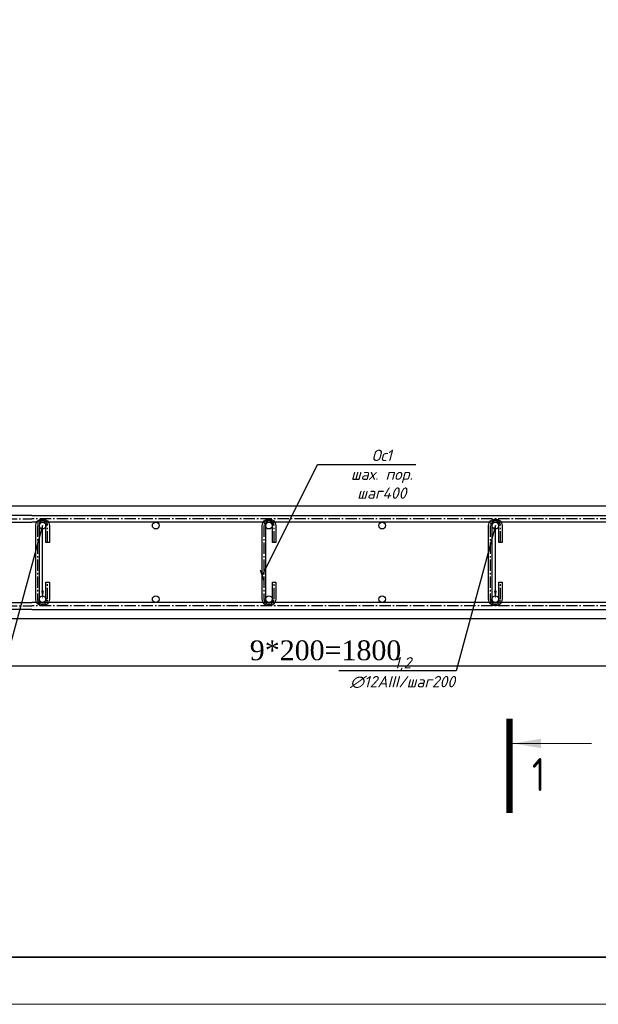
# Model space of a CAD drawing. Header units: millimetres. Extents: x -33345 to 4712671, y -3392 to 121473.
# Tile 206 of 256: x 1156722 to 1162856, y 44501 to 54941. Entities that reach past the tile are written whole.
import ezdxf
from ezdxf import colors
from ezdxf.entities.mleader import LeaderData, LeaderLine
from ezdxf.math import Vec2, Vec3

# ---------------------------------------------------------------- set-up
doc = ezdxf.new("R2010")
doc.units = ezdxf.units.MM
doc.linetypes.add('ГОСТ 2.303 6', pattern=[12, 8, -1.5, 1, -1.5])
doc.layers.add('_линия', color=7, linetype='Continuous')
doc.layers.add('СПДС_РАЗМЕРЫ', color=7, linetype='Continuous')
for name, color, linetype, lineweight in [('ACO-текст', 7, 'Continuous', 20), ('w-выноски', 7, 'Continuous', 0), ('армирование', 150, 'Continuous', 50), ('Колонны', 1, 'Continuous', 40)]:
    doc.layers.add(name, color=color, linetype=linetype, lineweight=lineweight)
doc.styles.add('#_text', font='CS_Gost2304.shx')
doc.styles.add('SIMPLEX350', font='times.ttf', dxfattribs={"height": 350})
doc.styles.add('style6', font='isocpeui.ttf')
doc.styles.add('X-U-RW-01$0$StyleROMANS', font='GOTHIC.TTF')
doc.styles.add('ГОСТ 2.304', font='cs_gost2304.shx', dxfattribs={"oblique": 15})
doc.dimstyles.new('СПДС', dxfattribs={"dimscale": 100, "dimtxt": 1.5, "dimasz": 1, "dimexe": 1, "dimexo": 1, "dimgap": 1, "dimtad": 1, "dimdec": 0, "dimtxsty": 'ГОСТ 2.304', "dimblk": 'OBLIQUE', "dimcen": 2.5, "dimdle": 1, "dimadec": 0, "dimazin": 2, "dimtfac": 0.75, "dimtdec": 0, "dimtmove": 1, "dimatfit": 3, "dimldrblk": 'ARCHTICK', "dimfxl": 1, "dimtfill": 1, "dimtolj": 1, "dimarcsym": 1})

# ---------------------------------------------------------------- blocks, each defined once
blk = doc.blocks.new('srhet')
at = {"lineweight": 20}
blk.add_lwpolyline([(-49807960, 24193266), (-49748560, 24193266), (-49748560, 24235266), (-49807960, 24235266)], close=True, dxfattribs=at)
at = {"lineweight": 35}
blk.add_lwpolyline([(-49805960, 24193766), (-49749060, 24193766), (-49749060, 24234766), (-49805960, 24234766)], close=True, dxfattribs=at)
blk = doc.blocks.new('_Oblique')
at = {"color": 0, "linetype": 'ByBlock', "lineweight": -2}
blk.add_line((-0.5, -0.5), (0.5, 0.5), dxfattribs=at)
blk = doc.blocks.new('*D183')
at = {"layer": 'Defpoints', "color": 0, "ltscale": 4, "transparency": 16777216}
for p in [(-47989572, 22686581), (-47971572, 22686581), (-47989572, 22685728)]:
    blk.add_point(p, dxfattribs=at)
at = {"layer": 'СПДС_РАЗМЕРЫ', "color": 0, "lineweight": -2, "ltscale": 4, "transparency": 16777216}
for p, q in [((-47989572, 22686481), (-47989572, 22685628)), ((-47971572, 22686481), (-47971572, 22685628)), ((-47971472, 22685728), (-47989672, 22685728))]:
    blk.add_line(p, q, dxfattribs=at)
at = {"layer": 'СПДС_РАЗМЕРЫ', "color": 0, "lineweight": -2, "ltscale": 4, "transparency": 16777216, "xscale": 200, "yscale": 200, "zscale": 200, "rotation": 180}
blk.add_blockref('_Oblique', (-47989572, 22685728), dxfattribs=at)
at = {"layer": 'СПДС_РАЗМЕРЫ', "color": 0, "lineweight": -2, "ltscale": 4, "transparency": 16777216, "xscale": 200, "yscale": 200, "zscale": 200}
blk.add_blockref('_Oblique', (-47971572, 22685728), dxfattribs=at)
at = {"layer": 'СПДС_РАЗМЕРЫ', "color": 0, "ltscale": 4, "transparency": 16777216, "insert": (-47980572, 22686007), "char_height": 350, "attachment_point": 5, "style": 'SIMPLEX350', "bg_fill": 3, "box_fill_scale": 1.1, "bg_fill_color": 256, "bg_fill_true_color": 13158600, "bg_fill_transparency": 0}
blk.add_mtext('\\A1;9*200=1800', dxfattribs=at)
blk = doc.blocks.new('_ArchTick')
at = {"color": 0, "linetype": 'ByBlock', "const_width": 0.15}
blk.add_lwpolyline([(-0.5, -0.5), (0.5, 0.5)], dxfattribs=at)
blk = doc.blocks.new('t5y')
at = {"color": 0, "lineweight": 30, "ltscale": 12}
for points in [[(-47985761, 22688393.5), (-47992221.7, 22688393.5, 0.4142136), (-47992401.7, 22688213.5), (-47992401.7, 22687257.5), (-47992281.7, 22687257.5), (-47992281.7, 22688213.5, -0.4142136), (-47992221.7, 22688273.5), (-47985761, 22688273.5)], [(-47985761, 22688393.5), (-47968921.7, 22688393.5, -0.4142136), (-47968741.7, 22688213.5), (-47968741.7, 22687257.5), (-47968861.7, 22687257.5), (-47968861.7, 22688213.5, 0.4142136), (-47968921.7, 22688273.5), (-47985761, 22688273.5)], [(-47985761, 22686733.5), (-47992221.7, 22686733.5, -0.4142136), (-47992401.7, 22686913.5), (-47992401.7, 22687860.3), (-47992281.7, 22687860.3), (-47992281.7, 22686913.5, 0.4142136), (-47992221.7, 22686853.5), (-47985761, 22686853.5)], [(-47985761, 22686733.5), (-47968921.7, 22686733.5, 0.4142136), (-47968741.7, 22686913.5), (-47968741.7, 22687860.3), (-47968861.7, 22687860.3), (-47968861.7, 22686913.5, -0.4142136), (-47968921.7, 22686853.5), (-47985761, 22686853.5)]]:
    blk.add_lwpolyline(points, format="xyb", dxfattribs=at)
at = {"color": 0, "linetype": 'ГОСТ 2.303 6', "ltscale": 25}
for points in [[(-47992341.7, 22687257.5), (-47992341.7, 22688213.5, -0.4142136), (-47992221.7, 22688333.5), (-47985761, 22688333.5)], [(-47968801.7, 22687266.6), (-47968801.7, 22688213.5, 0.4142136), (-47968921.7, 22688333.5), (-47985761, 22688333.5)], [(-47985481.7, 22687913.5), (-47985481.7, 22688213.5, 1), (-47985661.7, 22688213.5), (-47985661.7, 22686913.5, 1.0000035), (-47985481.7, 22686913.5), (-47985481.7, 22687213.5)], [(-47985481.7, 22687913.5), (-47985481.7, 22688213.5, 1), (-47985661.7, 22688213.5), (-47985661.7, 22686913.5, 1.0000035), (-47985481.7, 22686913.5), (-47985481.7, 22687213.5)], [(-47981481.7, 22687913.5), (-47981481.7, 22688213.5, 1), (-47981661.7, 22688213.5), (-47981661.7, 22686913.5, 1.0000035), (-47981481.7, 22686913.5), (-47981481.7, 22687213.5)], [(-47981481.7, 22687913.5), (-47981481.7, 22688213.5, 1), (-47981661.7, 22688213.5), (-47981661.7, 22686913.5, 1.0000035), (-47981481.7, 22686913.5), (-47981481.7, 22687213.5)], [(-47977481.7, 22687913.5), (-47977481.7, 22688213.5, 1), (-47977661.7, 22688213.5), (-47977661.7, 22686913.5, 1.0000035), (-47977481.7, 22686913.5), (-47977481.7, 22687213.5)], [(-47977481.7, 22687913.5), (-47977481.7, 22688213.5, 1), (-47977661.7, 22688213.5), (-47977661.7, 22686913.5, 1.0000035), (-47977481.7, 22686913.5), (-47977481.7, 22687213.5)], [(-47992341.7, 22687860.3), (-47992341.7, 22686913.5, 0.4142136), (-47992221.7, 22686793.5), (-47985761, 22686793.5)], [(-47968801.7, 22687860.3), (-47968801.7, 22686913.5, -0.4142136), (-47968921.7, 22686793.5), (-47985761, 22686793.5)]]:
    blk.add_lwpolyline(points, format="xyb", dxfattribs=at)
at = {"color": 0, "lineweight": 30, "ltscale": 2}
for points in [[(-47985511.7, 22687213.5), (-47985451.7, 22687213.5), (-47985451.7, 22686913.5, -1), (-47985691.7, 22686913.5), (-47985691.7, 22688213.5, -1), (-47985451.7, 22688213.5), (-47985451.7, 22687913.5), (-47985511.7, 22687913.5), (-47985511.7, 22688213.5, 1), (-47985631.7, 22688213.5), (-47985631.7, 22686913.5, 1.0000063), (-47985511.7, 22686913.5)], [(-47985511.7, 22687213.5), (-47985451.7, 22687213.5), (-47985451.7, 22686913.5, -1), (-47985691.7, 22686913.5), (-47985691.7, 22688213.5, -1), (-47985451.7, 22688213.5), (-47985451.7, 22687913.5), (-47985511.7, 22687913.5), (-47985511.7, 22688213.5, 1), (-47985631.7, 22688213.5), (-47985631.7, 22686913.5, 1.0000063), (-47985511.7, 22686913.5)], [(-47981511.7, 22687213.5), (-47981451.7, 22687213.5), (-47981451.7, 22686913.5, -1), (-47981691.7, 22686913.5), (-47981691.7, 22688213.5, -1), (-47981451.7, 22688213.5), (-47981451.7, 22687913.5), (-47981511.7, 22687913.5), (-47981511.7, 22688213.5, 1), (-47981631.7, 22688213.5), (-47981631.7, 22686913.5, 1.0000063), (-47981511.7, 22686913.5)], [(-47981511.7, 22687213.5), (-47981451.7, 22687213.5), (-47981451.7, 22686913.5, -1), (-47981691.7, 22686913.5), (-47981691.7, 22688213.5, -1), (-47981451.7, 22688213.5), (-47981451.7, 22687913.5), (-47981511.7, 22687913.5), (-47981511.7, 22688213.5, 1), (-47981631.7, 22688213.5), (-47981631.7, 22686913.5, 1.0000063), (-47981511.7, 22686913.5)], [(-47977511.7, 22687213.5), (-47977451.7, 22687213.5), (-47977451.7, 22686913.5, -1), (-47977691.7, 22686913.5), (-47977691.7, 22688213.5, -1), (-47977451.7, 22688213.5), (-47977451.7, 22687913.5), (-47977511.7, 22687913.5), (-47977511.7, 22688213.5, 1), (-47977631.7, 22688213.5), (-47977631.7, 22686913.5, 1.0000063), (-47977511.7, 22686913.5)], [(-47977511.7, 22687213.5), (-47977451.7, 22687213.5), (-47977451.7, 22686913.5, -1), (-47977691.7, 22686913.5), (-47977691.7, 22688213.5, -1), (-47977451.7, 22688213.5), (-47977451.7, 22687913.5), (-47977511.7, 22687913.5), (-47977511.7, 22688213.5, 1), (-47977631.7, 22688213.5), (-47977631.7, 22686913.5, 1.0000063), (-47977511.7, 22686913.5)]]:
    blk.add_lwpolyline(points, format="xyb", close=True, dxfattribs=at)
at = {"layer": 'армирование', "color": 0, "lineweight": 30, "ltscale": 4}
for centre in [(-47985571.7, 22688213.5), (-47983571.7, 22688213.5), (-47981571.7, 22688213.5), (-47979571.7, 22688213.5), (-47979571.7, 22688213.5), (-47977571.7, 22688213.5), (-47985571.7, 22686913.5), (-47983571.7, 22686913.5), (-47981571.7, 22686913.5), (-47979571.7, 22686913.5), (-47979571.7, 22686913.5), (-47977571.7, 22686913.5)]:
    blk.add_circle(centre, 60, dxfattribs=at)
at = {"layer": 'Колонны', "color": 0, "lineweight": 30}
for points in [[(-47985761, 22686563.5), (-47992571.7, 22686563.5), (-47992571.7, 22710566.1), (-47968571.7, 22710566.1), (-47968571.7, 22703566.1)], [(-47970571.7, 22703566.1), (-47970571.7, 22708566.1), (-47990571.7, 22708566.1), (-47990571.7, 22688563.5), (-47985761, 22688563.5)], [(-47968571.7, 22693563.5), (-47968571.7, 22686563.5), (-47985761, 22686563.5)], [(-47985761, 22688563.5), (-47970571.7, 22688563.5), (-47970571.7, 22693563.5)]]:
    blk.add_lwpolyline(points, dxfattribs=at)
ml = blk.add_multileader_mtext('Standard')
ml.set_content('Ос1\\Pшах. пор. шаг400', color=256, style='style6')
ml.set_leader_properties()
ml.set_arrow_properties(name='ARCHTICK')
ml.build(insert=Vec2(0, 0))
ml.multileader.update_dxf_attribs({"text_left_attachment_type": 6, "text_right_attachment_type": 6, "dogleg_length": 0.36, "arrow_head_size": 150})
ctx = ml.context
ctx.base_point, ctx.char_height, ctx.arrow_head_size, ctx.plane_origin = Vec3(-47980715.3, 22689295.1), 200, 150, Vec3(-47970701.3, 22688508)
ctx.left_attachment, ctx.right_attachment, ctx.text_align_type = 6, 6, 1
notes = []
notes.append((ctx, [(0, (1, 1, 0), (-47980715.6, 22689295.1), (1, 0), 0.36, [(0, [(-47981691.7, 22687326.3)], 0, [])])]))
ctx.mtext.insert, ctx.mtext.width, ctx.mtext.defined_height, ctx.mtext.alignment, ctx.mtext.flow_direction = Vec3(-47979578.4, 22689555.1), 2865.943, 842.8, 2, 5
for ctx, leaders in notes:
    for number, flags, end, landing, length, lines in leaders:
        leader = LeaderData()
        leader.index, (leader.has_last_leader_line, leader.has_dogleg_vector, leader.attachment_direction) = number, flags
        leader.last_leader_point, leader.dogleg_vector, leader.dogleg_length = Vec3(end), Vec3(landing), length
        for number, points, colour, breaks in lines:
            line = LeaderLine()
            line.index, line.vertices, line.color, line.breaks = number, Vec3.list(points), colors.encode_raw_color(colour), breaks
            leader.lines.append(line)
        ctx.leaders.append(leader)
at = {"layer": 'СПДС_РАЗМЕРЫ', "color": 0, "ltscale": 4}
dim = blk.add_linear_dim(base=(-47989571.7, 22685728.2), p1=(-47971571.7, 22686580.6), p2=(-47989571.7, 22686580.6), text='9*200=<>', dimstyle='СПДС', override={"dimasz": 2, "dimlfac": 0.1, "dimtxsty": 'SIMPLEX350'}, dxfattribs=at)
dim.commit()
dim.dimension.update_dxf_attribs({"geometry": '*D183', "text_midpoint": (-47980571.7, 22686006.7)})
ml = blk.add_multileader_mtext('Standard')
ml.set_content('1,2\\P∅12AIII/шаг200', color=256, style='style6')
ml.set_leader_properties()
ml.build(insert=Vec2(0, 0))
ml.multileader.update_dxf_attribs({"text_left_attachment_type": 6, "text_right_attachment_type": 6, "dogleg_length": 0.36, "arrow_head_size": 150})
ctx = ml.context
ctx.base_point, ctx.char_height, ctx.arrow_head_size, ctx.plane_origin = Vec3(-47988155.6, 22685649.3), 200, 150, Vec3(-47982046.2, 22681077.8)
ctx.left_attachment, ctx.right_attachment, ctx.text_align_type = 6, 6, 1
notes = []
notes.append((ctx, [(1, (1, 1, 0), (-47986265.2, 22685649.3), (-1, 0), 0.36, [(1, [(-47985571.7, 22686913.5), (-47985571.7, 22688213.5)], 0, [])])]))
ctx.mtext.insert, ctx.mtext.defined_height, ctx.mtext.alignment, ctx.mtext.flow_direction = Vec3(-47987210.6, 22685889.3), 842.8, 2, 5
ml = blk.add_multileader_mtext('Standard')
ml.set_content('1,2\\P∅12AIII/шаг200', color=256, style='style6')
ml.set_leader_properties()
ml.build(insert=Vec2(0, 0))
ml.multileader.update_dxf_attribs({"text_left_attachment_type": 6, "text_right_attachment_type": 6, "dogleg_length": 0.36, "arrow_head_size": 150})
ctx = ml.context
ctx.base_point, ctx.char_height, ctx.arrow_head_size, ctx.plane_origin = Vec3(-47980155.6, 22685649.3), 200, 150, Vec3(-47972046.2, 22681077.8)
ctx.left_attachment, ctx.right_attachment, ctx.text_align_type = 6, 6, 1
notes.append((ctx, [(1, (1, 1, 0), (-47978265.2, 22685649.3), (-1, 0), 0.36, [(1, [(-47977571.7, 22686913.5), (-47977571.7, 22688213.5)], 0, [])])]))
ctx.mtext.insert, ctx.mtext.defined_height, ctx.mtext.alignment, ctx.mtext.flow_direction = Vec3(-47979210.6, 22685889.3), 842.8, 2, 5
for ctx, leaders in notes:
    for number, flags, end, landing, length, lines in leaders:
        leader = LeaderData()
        leader.index, (leader.has_last_leader_line, leader.has_dogleg_vector, leader.attachment_direction) = number, flags
        leader.last_leader_point, leader.dogleg_vector, leader.dogleg_length = Vec3(end), Vec3(landing), length
        for number, points, colour, breaks in lines:
            line = LeaderLine()
            line.index, line.vertices, line.color, line.breaks = number, Vec3.list(points), colors.encode_raw_color(colour), breaks
            leader.lines.append(line)
        ctx.leaders.append(leader)

msp = doc.modelspace()

# ---------------------------------------------------------------- linework, layer by layer
at = {"layer": 'w-выноски', "linetype": 'Continuous', "lineweight": 15, "ltscale": 100}
msp.add_line((1161949.356, 47267.385), (1162782.69, 47267.385), dxfattribs=at)
msp.add_solid([(1161949.356, 47267.385), (1162249.806, 47217.107), (1162249.806, 47317.663)], dxfattribs=at)

# ---------------------------------------------------------------- block references
at = {"layer": '_линия', "color": 18, "lineweight": 0}
msp.add_blockref('srhet', (50951152.006, -24148764.744), dxfattribs=at)

# ---------------------------------------------------------------- texts
at = {"layer": 'ACO-текст', "char_height": 300, "width": 17209.24487, "attachment_point": 1, "style": 'X-U-RW-01$0$StyleROMANS'}
for insert in [(996899.537, 52636.667), (1040202.768, 52636.667)]:
    msp.add_mtext('\\A1;\\pi-600,l600,t600;1.^IСоединения пересечений стержней арматуры выполнять вязаными стальной отожженной проволокой d=0.8-1.0мм. Применение ручной электродуговой сварки не допускается!\\P{\\A0;\\C0;2.^IДанный лист см. с л. КЖ-}', dxfattribs=dict(at, insert=insert))
at = {"layer": 'w-выноски', "linetype": 'Continuous', "lineweight": 15, "ltscale": 100, "style": '#_text'}
msp.add_text('1', height=350, dxfattribs=at).set_placement((1162152.497, 46762.225))

# ---------------------------------------------------------------- next in the draw order: block references
at = {"xscale": 0.6, "yscale": 0.6, "zscale": 0.6}
msp.add_blockref('t5y', (29948307.88, -13563351.083), dxfattribs=at)

# ---------------------------------------------------------------- next in the draw order: linework, layer by layer
at = {"layer": 'w-выноски', "linetype": 'Continuous', "lineweight": 15, "ltscale": 100, "const_width": 70}
msp.add_lwpolyline([(1161914.356, 46528.951), (1161914.356, 47528.951)], dxfattribs=at)

doc.saveas('drawing.dxf')
